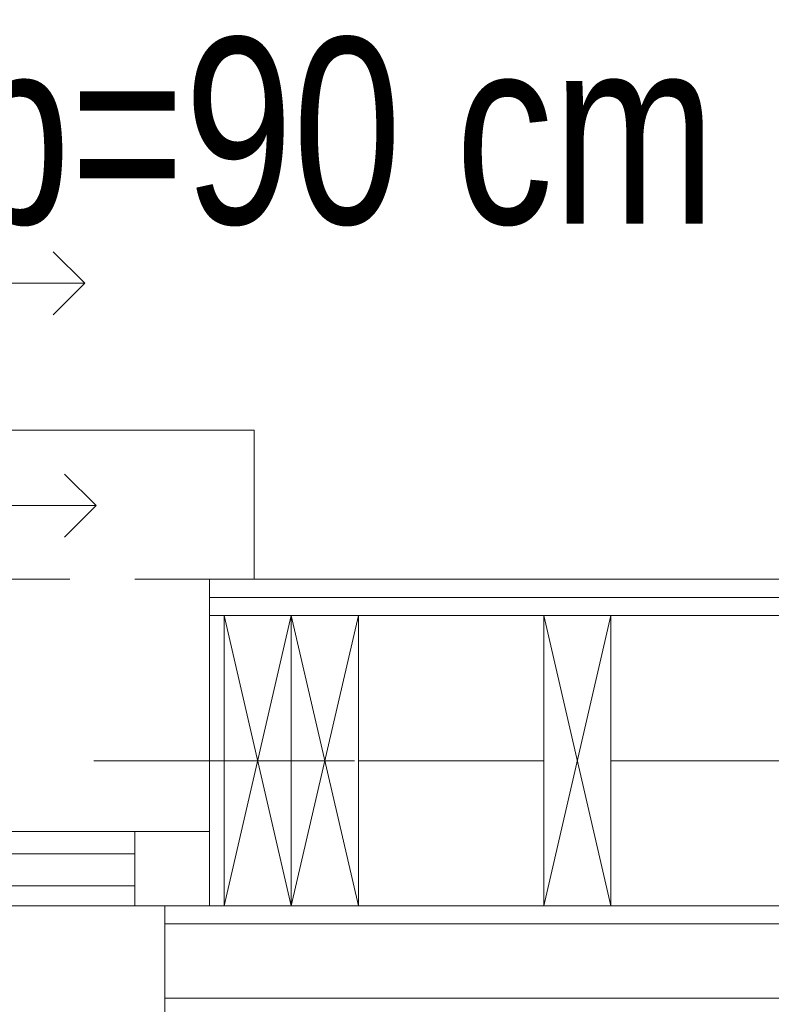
# Model space of a CAD drawing. Header units: inches. Extents: x 57112 to 98566, y -51777 to -16564.
# Tile 117 of 138: x 79083 to 79134, y -20761 to -20695. Entities that reach past the tile are written whole.
import ezdxf

# ---------------------------------------------------------------- set-up
doc = ezdxf.new("R2010")
doc.units = ezdxf.units.IN
doc.header["$MEASUREMENT"] = 0
doc.linetypes.add('DASHDOT', pattern=[1, 0.5, -0.25, 0, -0.25])
doc.linetypes.add('HIDDEN', pattern=[0.375, 0.25, -0.125])
doc.layers.get('0').update_dxf_attribs({"color": 251, "lineweight": 0})
for name, color, linetype, lineweight in [('DVM_INDOOR', 7, 'Continuous', 0), ('DVM_UNIT_DP', 4, 'Continuous', 0), ('DVM_UNIT_LP', 3, 'Continuous', 0), ('p-- ocieplenie-w.zew', 251, 'Continuous', 0), ('p--konst-słupy', 251, 'Continuous', 0), ('p--ocieplenie w.wew.', 251, 'Continuous', 0), ('p--okna', 251, 'Continuous', 0), ('p--opis okna', 251, 'Continuous', 0), ('p--osie konstr', 250, 'DASHDOT', 15), ('p--płyta GK', 251, 'Continuous', 0), ('p--ściana szkielet', 251, 'Continuous', 0)]:
    doc.layers.add(name, color=color, linetype=linetype, lineweight=lineweight)
doc.styles.add('1-100', font='arial.ttf', dxfattribs={"width": 0.75, "height": 18})
doc.linetypes.add('BATTING', pattern='A,0.0001,-0.1,[134,ltypeshp.shx,S=0.1,R=0,X=-0.1,Y=0],-0.2,[134,ltypeshp.shx,S=0.1,R=180,X=0.1,Y=0],-0.1', length=0.4001)

# ---------------------------------------------------------------- blocks, each defined once
blk = doc.blocks.new('DVM_DP_VEC')
at = {"layer": 'DVM_UNIT_DP', "color": 0}
blk.add_line((0, 0), (100, 0), dxfattribs=at)
blk.add_lwpolyline([(78.79, 21.21), (100, 0), (78.79, -21.21)], dxfattribs=at)
blk.add_point((0, 0), dxfattribs=at)
blk = doc.blocks.new('DVM_LP_VEC')
at = {"layer": 'DVM_UNIT_LP', "color": 0}
blk.add_line((0, 0), (100, 0), dxfattribs=at)
blk.add_lwpolyline([(78.79, 21.21), (100, 0), (78.79, -21.21)], dxfattribs=at)
blk.add_point((0, 0), dxfattribs=at)
blk = doc.blocks.new('RAC_ID_WM_AIRISE_WF_820X299X215_WF_T_BL')
at = {"layer": 'DVM_UNIT_DP'}
blk.add_blockref('DVM_DP_VEC', (408, -50.18), dxfattribs=at)
at = {"layer": 'DVM_UNIT_LP'}
blk.add_blockref('DVM_LP_VEC', (400.22, -199.47), dxfattribs=at)
blk = doc.blocks.new('okno-110-33.15')
for p, q in [((107, 21.952), (107, 33.15)), ((105, 21.952), (5, 21.952)), ((110, 21.952), (105, 21.952)), ((105, 21.952), (105, 16.952)), ((110, 0), (110, 21.952)), ((110, 16.952), (110, 21.952)), ((5, 20.61), (105, 20.61)), ((5, 18.452), (105, 18.452)), ((5, 16.952), (105, 16.952)), ((105, 16.952), (110, 16.952)), ((110, 0), (113, 0)), ((113, 0), (113, -10))]:
    blk.add_line(p, q)
at = {"linetype": 'HIDDEN', "ltscale": 35}
blk.add_line((0, 0), (110, 0), dxfattribs=at)
at = {"linetype": 'Continuous', "ltscale": 35}
blk.add_line((-3, -10), (113, -10), dxfattribs=at)
blk = doc.blocks.new('ukł.słupów-1K')
for p, q in [((856.65, 0), (852.15, 19.5)), ((852.15, 0), (856.65, 19.5)), ((861.15, 0), (856.65, 19.5)), ((856.65, 0), (861.15, 19.5)), ((878.1, 0), (873.6, 19.5)), ((873.6, 0), (878.1, 19.5))]:
    blk.add_line(p, q)
at = {"ltscale": 35}
blk.add_lwpolyline([(852.15, 19.5), (852.15, 0)], dxfattribs=at)
for points in [[(852.15, 0), (852.15, 19.5), (856.65, 19.5), (856.65, 0)], [(856.65, 0), (856.65, 19.5), (861.15, 19.5), (861.15, 0)], [(873.6, 0), (873.6, 19.5), (878.1, 19.5), (878.1, 0)]]:
    blk.add_lwpolyline(points, close=True)

msp = doc.modelspace()

# ---------------------------------------------------------------- linework, layer by layer
at = {"layer": 'p-- ocieplenie-w.zew', "linetype": 'BATTING', "ltscale": 10}
msp.add_line((79211.029, -20760.933, 151.8), (79092.954, -20760.933, 151.8), dxfattribs=at)
at = {"layer": 'p--ocieplenie w.wew.', "linetype": 'BATTING', "ltscale": 20}
for p, q in [((79105.954, -20744.983, 151.8), (79118.404, -20744.983, 151.8)), ((79122.904, -20744.983, 151.8), (79180.904, -20744.983, 151.8))]:
    msp.add_line(p, q, dxfattribs=at)
at = {"layer": 'p--osie konstr', "linetype": 'DASHDOT', "ltscale": 35}
msp.add_line((79246.104, -20744.983, 151.8), (78866.604, -20744.983, 151.8), dxfattribs=at)
at = {"layer": 'p--płyta GK', "ltscale": 35}
for p, q in [((79182.954, -20732.783, 151.8), (79095.954, -20732.783, 151.8)), ((79184.204, -20734.033, 151.8), (79095.954, -20734.033, 151.8))]:
    msp.add_line(p, q, dxfattribs=at)
at = {"layer": 'p--ściana szkielet', "ltscale": 35}
for p, q in [((79204.904, -20735.233, 151.8), (79095.954, -20735.233, 151.8)), ((79204.904, -20754.733, 151.8), (79092.954, -20754.733, 151.8)), ((79206.104, -20755.933, 151.8), (79092.954, -20755.933, 151.8))]:
    msp.add_line(p, q, dxfattribs=at)
at = {"layer": 'p--ściana szkielet', "ltscale": 35, "elevation": 151.8}
msp.add_lwpolyline([(79095.954, -20732.783), (79095.954, -20754.733), (79092.954, -20754.733), (79092.954, -20765.933)], dxfattribs=at)

# ---------------------------------------------------------------- block references
at = {"layer": 'DVM_INDOOR', "color": 1, "xscale": -0.1000000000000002, "yscale": 0.1000000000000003, "zscale": 0.1000000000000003, "rotation": 180}
msp.add_blockref('RAC_ID_WM_AIRISE_WF_820X299X215_WF_T_BL', (79037.559, -20732.873, 151.8), dxfattribs=at)
at = {"layer": 'p--konst-słupy'}
msp.add_blockref('ukł.słupów-1K', (78244.804, -20754.733, 151.8), dxfattribs=at)
at = {"layer": 'p--okna', "linetype": 'Continuous', "xscale": -1, "rotation": 180}
msp.add_blockref('okno-110-33.15', (78985.954, -20732.783, 151.8), dxfattribs=at)

# ---------------------------------------------------------------- texts
at = {"layer": 'p--opis okna', "insert": (79129.937, -20712.701, 151.8), "char_height": 12.5, "width": 129.02421, "attachment_point": 9, "style": '1-100'}
msp.add_mtext('hp=90 cm', dxfattribs=at)

doc.saveas('drawing.dxf')
